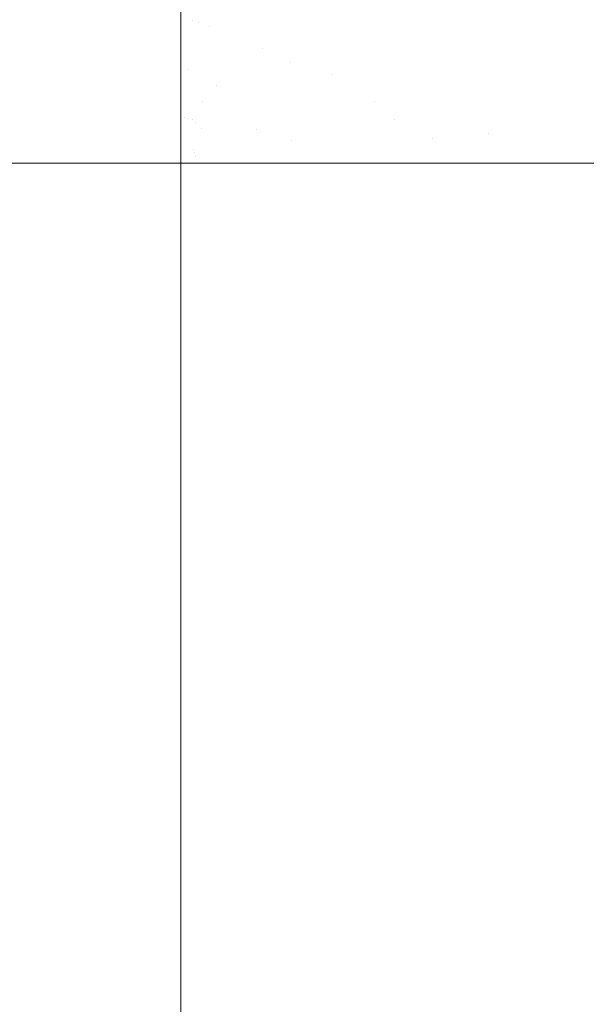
# Model space of a CAD drawing. Header units: centimetres. Extents: x -17.1 to 18.2, y 4.2 to 6.
# Tile 146 of 256: x -5.3088 to -5.27, y 5.8426 to 5.91. Entities that reach past the tile are written whole.
import ezdxf

# ---------------------------------------------------------------- set-up
doc = ezdxf.new("R2010")
doc.units = ezdxf.units.CM
doc.header["$LTSCALE"] = 2.54
doc.layers.add('Lucido design-1', color=7, linetype='Continuous')

# ---------------------------------------------------------------- blocks, each defined once
blk = doc.blocks.new('Gruppo-3-1')
at = {"color": 7, "linetype": 'Continuous', "lineweight": 9}
for points, invisible_edges in [([(18.147234, 5.910022, -2276.22267), (18.147234, 5.913265, -2276.223025), (-17.020308, 5.913265, -2276.223025), (-17.020308, 5.910022, -2276.22267)], 10), ([(-17.020308, 5.910022, -2277.02167), (-17.020308, 5.913265, -2277.021314), (-5.297794, 5.913265, -2277.021314), (-5.297794, 5.910022, -2277.02167)], 10), ([(-5.297794, 5.913265, -2277.021314), (-5.2967, 5.913383, -2277.021285), (-5.296985, 5.909948, -2277.021687)], 11), ([(-5.296985, 5.909948, -2277.021687), (-5.297794, 5.910022, -2277.02167), (-5.297794, 5.913265, -2277.021314)], 9), ([(-5.296587, 5.909853, -2277.021687), (-5.296985, 5.909948, -2277.021687), (-5.2967, 5.913383, -2277.021285), (-5.29616, 5.913255, -2277.021285)], 15), ([(-5.29616, 5.913255, -2277.021285), (-5.29563, 5.913078, -2277.021285), (-5.296195, 5.909722, -2277.021687), (-5.296587, 5.909853, -2277.021687)], 15), ([(-5.295812, 5.909557, -2277.021687), (-5.296195, 5.909722, -2277.021687), (-5.29563, 5.913078, -2277.021285), (-5.295113, 5.912854, -2277.021285)], 15), ([(-5.295113, 5.912854, -2277.021285), (-5.29461, 5.912585, -2277.021285), (-5.29544, 5.909358, -2277.021687), (-5.295812, 5.909557, -2277.021687)], 15), ([(-5.295081, 5.909128, -2277.021687), (-5.29544, 5.909358, -2277.021687), (-5.29461, 5.912585, -2277.021285), (-5.294124, 5.912274, -2277.021285)], 15), ([(-5.2942, 5.910387, -2277.021503), (-5.294736, 5.90887, -2277.021687), (-5.295081, 5.909128, -2277.021687), (-5.294124, 5.912274, -2277.021285)], 15), ([(-5.287919, 5.911395, -2277.020418), (-5.286948, 5.912494, -2277.020052), (-5.286208, 5.910842, -2277.020052), (-5.287245, 5.909891, -2277.020418)], 15), ([(-5.28516, 5.911804, -2277.019646), (-5.284099, 5.912777, -2277.019198), (-5.28339, 5.910815, -2277.019198), (-5.284505, 5.909994, -2277.019646)], 15), ([(-5.282263, 5.911644, -2277.018707), (-5.281126, 5.912482, -2277.01817), (-5.28048, 5.910239, -2277.01817), (-5.281662, 5.909554, -2277.018707)], 15), ([(-5.276283, 5.909686, -2277.016272), (-5.277529, 5.909137, -2277.016954), (-5.278085, 5.911626, -2277.016954), (-5.276872, 5.912328, -2277.016272)], 15), ([(-5.275315, 5.911626, -2277.015539), (-5.275027, 5.910239, -2277.015539), (-5.276283, 5.909686, -2277.016272), (-5.276872, 5.912328, -2277.016272)], 15), ([(-5.293212, 5.91154, -2277.021285), (-5.292789, 5.911124, -2277.021285), (-5.293446, 5.909692, -2277.021503), (-5.2942, 5.910387, -2277.021503)], 15), ([(-5.290479, 5.910419, -2277.021032), (-5.291338, 5.909221, -2277.021285), (-5.292014, 5.910213, -2277.021285), (-5.291245, 5.911544, -2277.021032)], 15), ([(-5.290479, 5.910419, -2277.021032), (-5.289609, 5.911633, -2277.020744), (-5.288878, 5.910309, -2277.020744), (-5.289826, 5.909236, -2277.021032)], 15), ([(-5.284505, 5.909994, -2277.019646), (-5.285608, 5.909182, -2277.020052), (-5.286208, 5.910842, -2277.020052), (-5.28516, 5.911804, -2277.019646)], 15), ([(-5.281662, 5.909554, -2277.018707), (-5.282832, 5.908877, -2277.019198), (-5.28339, 5.910815, -2277.019198), (-5.282263, 5.911644, -2277.018707)], 15), ([(-5.279287, 5.910929, -2277.017586), (-5.278085, 5.911626, -2277.016954), (-5.277529, 5.909137, -2277.016954), (-5.278766, 5.908592, -2277.017586)], 15), ([(-5.293446, 5.909692, -2277.021503), (-5.292789, 5.911124, -2277.021285), (-5.292014, 5.910213, -2277.021285), (-5.292773, 5.9089, -2277.021503)], 15), ([(-5.287245, 5.909891, -2277.020418), (-5.28827, 5.908951, -2277.020744), (-5.288878, 5.910309, -2277.020744), (-5.287919, 5.911395, -2277.020418)], 15), ([(-5.287245, 5.909891, -2277.020418), (-5.286208, 5.910842, -2277.020052), (-5.285608, 5.909182, -2277.020052), (-5.286699, 5.90838, -2277.020418)], 15), ([(-5.284505, 5.909994, -2277.019646), (-5.28339, 5.910815, -2277.019198), (-5.282832, 5.908877, -2277.019198), (-5.28399, 5.908206, -2277.019646)], 15), ([(-5.278766, 5.908592, -2277.017586), (-5.279992, 5.908052, -2277.01817), (-5.28048, 5.910239, -2277.01817), (-5.279287, 5.910929, -2277.017586)], 15), ([(-5.273764, 5.910795, -2277.014752), (-5.272493, 5.911355, -2277.013911), (-5.271997, 5.908358, -2277.013911), (-5.273292, 5.907949, -2277.014752)], 15), ([(-5.270931, 5.910327, -2277.013013), (-5.270695, 5.908769, -2277.013013), (-5.271997, 5.908358, -2277.013911), (-5.272493, 5.911355, -2277.013911)], 15), ([(-5.269635, 5.910815, -2277.012058), (-5.269387, 5.909182, -2277.012058), (-5.270695, 5.908769, -2277.013013), (-5.270931, 5.910327, -2277.013013)], 15), ([(-5.293446, 5.909692, -2277.021503), (-5.294094, 5.908278, -2277.021687), (-5.294736, 5.90887, -2277.021687), (-5.2942, 5.910387, -2277.021503)], 15), ([(-5.292185, 5.908038, -2277.021503), (-5.292773, 5.9089, -2277.021503), (-5.292014, 5.910213, -2277.021285), (-5.291338, 5.909221, -2277.021285)], 15), ([(-5.289826, 5.909236, -2277.021032), (-5.290761, 5.908177, -2277.021285), (-5.291338, 5.909221, -2277.021285), (-5.290479, 5.910419, -2277.021032)], 15), ([(-5.289826, 5.909236, -2277.021032), (-5.288878, 5.910309, -2277.020744), (-5.28827, 5.908951, -2277.020744), (-5.289282, 5.908022, -2277.021032)], 15), ([(-5.281662, 5.909554, -2277.018707), (-5.28048, 5.910239, -2277.01817), (-5.279992, 5.908052, -2277.01817), (-5.281207, 5.907517, -2277.018707)], 15), ([(-5.276283, 5.909686, -2277.016272), (-5.275027, 5.910239, -2277.015539), (-5.274581, 5.907542, -2277.015539), (-5.275861, 5.907138, -2277.016272)], 15), ([(-5.273292, 5.907949, -2277.014752), (-5.274581, 5.907542, -2277.015539), (-5.275027, 5.910239, -2277.015539), (-5.273764, 5.910795, -2277.014752)], 15), ([(-17.020308, 5.910022, -2276.22267), (-17.020308, 5.908928, -2276.22255), (18.147234, 5.908928, -2276.22255), (18.147234, 5.910022, -2276.22267)], 10), ([(-5.297794, 5.910022, -2277.02167), (-5.297794, 5.908928, -2277.021789), (-17.020308, 5.908928, -2277.021789), (-17.020308, 5.910022, -2277.02167)], 10), ([(-5.297794, 5.908928, -2277.021789), (-5.297794, 5.910022, -2277.02167), (-5.296985, 5.909948, -2277.021687)], 10), ([(-5.297794, 5.908928, -2277.021789), (-5.296985, 5.909948, -2277.021687), (-5.297263, 5.906607, -2277.021962)], 11), ([(-5.297263, 5.906607, -2277.021962), (-5.296985, 5.909948, -2277.021687), (-5.296587, 5.909853, -2277.021687)], 11), ([(-5.296587, 5.909853, -2277.021687), (-5.296195, 5.909722, -2277.021687), (-5.296744, 5.906459, -2277.021962), (-5.297263, 5.906607, -2277.021962)], 15), ([(-5.296744, 5.906459, -2277.021962), (-5.296195, 5.909722, -2277.021687), (-5.295812, 5.909557, -2277.021687)], 11), ([(-5.295812, 5.909557, -2277.021687), (-5.29544, 5.909358, -2277.021687), (-5.296248, 5.906219, -2277.021962), (-5.296744, 5.906459, -2277.021962)], 15), ([(-5.292773, 5.9089, -2277.021503), (-5.293521, 5.907605, -2277.021687), (-5.294094, 5.908278, -2277.021687), (-5.293446, 5.909692, -2277.021503)], 15), ([(-5.286699, 5.90838, -2277.020418), (-5.287776, 5.907586, -2277.020744), (-5.28827, 5.908951, -2277.020744), (-5.287245, 5.909891, -2277.020418)], 15), ([(-5.28399, 5.908206, -2277.019646), (-5.285136, 5.907542, -2277.020052), (-5.285608, 5.909182, -2277.020052), (-5.284505, 5.909994, -2277.019646)], 15), ([(-5.281207, 5.907517, -2277.018707), (-5.28241, 5.906987, -2277.019198), (-5.282832, 5.908877, -2277.019198), (-5.281662, 5.909554, -2277.018707)], 15), ([(-5.275861, 5.907138, -2277.016272), (-5.277132, 5.906737, -2277.016954), (-5.277529, 5.909137, -2277.016954), (-5.276283, 5.909686, -2277.016272)], 15), ([(-17.020308, 5.908928, -2276.22255), (-17.020308, 5.904574, -2276.222265), (18.147234, 5.904574, -2276.222265), (18.147234, 5.906655, -2276.222402)], 10), ([(18.147234, 5.906655, -2276.222402), (18.147234, 5.908928, -2276.22255), (-17.020308, 5.908928, -2276.22255)], 10), ([(-5.297794, 5.908928, -2277.021789), (-5.297794, 5.904574, -2277.022075), (-17.020308, 5.904574, -2277.022075), (-17.020308, 5.906655, -2277.021938)], 10), ([(-17.020308, 5.906655, -2277.021938), (-17.020308, 5.908928, -2277.021789), (-5.297794, 5.908928, -2277.021789)], 10), ([(-5.297263, 5.906607, -2277.021962), (-5.297794, 5.904574, -2277.022075), (-5.297794, 5.908928, -2277.021789)], 9), ([(-5.295265, 5.907374, -2277.02184), (-5.295786, 5.905899, -2277.021962), (-5.296248, 5.906219, -2277.021962), (-5.29544, 5.909358, -2277.021687)], 15), ([(-5.29544, 5.909358, -2277.021687), (-5.295081, 5.909128, -2277.021687), (-5.294736, 5.90887, -2277.021687), (-5.295265, 5.907374, -2277.02184)], 15), ([(-5.295265, 5.907374, -2277.02184), (-5.294736, 5.90887, -2277.021687), (-5.294094, 5.908278, -2277.021687), (-5.294734, 5.906884, -2277.02184)], 15), ([(-5.293521, 5.907605, -2277.021687), (-5.292773, 5.9089, -2277.021503), (-5.292185, 5.908038, -2277.021503)], 11), ([(-5.291338, 5.909221, -2277.021285), (-5.290761, 5.908177, -2277.021285), (-5.291685, 5.907131, -2277.021503), (-5.292185, 5.908038, -2277.021503)], 15), ([(-5.289282, 5.908022, -2277.021032), (-5.290281, 5.907105, -2277.021285), (-5.290761, 5.908177, -2277.021285), (-5.289826, 5.909236, -2277.021032)], 15), ([(-5.289282, 5.908022, -2277.021032), (-5.28827, 5.908951, -2277.020744), (-5.287776, 5.907586, -2277.020744), (-5.288841, 5.906803, -2277.021032)], 15), ([(-5.286269, 5.906886, -2277.020418), (-5.286699, 5.90838, -2277.020418), (-5.285608, 5.909182, -2277.020052), (-5.285136, 5.907542, -2277.020052)], 15), ([(-5.28399, 5.908206, -2277.019646), (-5.282832, 5.908877, -2277.019198), (-5.28241, 5.906987, -2277.019198), (-5.283601, 5.906463, -2277.019646)], 15), ([(-5.278766, 5.908592, -2277.017586), (-5.277529, 5.909137, -2277.016954), (-5.277132, 5.906737, -2277.016954), (-5.278393, 5.906339, -2277.017586)], 15), ([(-5.270695, 5.908769, -2277.013013), (-5.269387, 5.909182, -2277.012058), (-5.26903, 5.906029, -2277.012058), (-5.270353, 5.905761, -2277.013013)], 15), ([(-5.294734, 5.906884, -2277.02184), (-5.294094, 5.908278, -2277.021687), (-5.293521, 5.907605, -2277.021687), (-5.29426, 5.906327, -2277.02184)], 15), ([(-5.291685, 5.907131, -2277.021503), (-5.290761, 5.908177, -2277.021285), (-5.290281, 5.907105, -2277.021285)], 11), ([(-5.287388, 5.906238, -2277.020744), (-5.287776, 5.907586, -2277.020744), (-5.286699, 5.90838, -2277.020418), (-5.286269, 5.906886, -2277.020418)], 15), ([(-5.283601, 5.906463, -2277.019646), (-5.284779, 5.905944, -2277.020052), (-5.285136, 5.907542, -2277.020052), (-5.28399, 5.908206, -2277.019646)], 15), ([(-5.278393, 5.906339, -2277.017586), (-5.279643, 5.905944, -2277.01817), (-5.279992, 5.908052, -2277.01817), (-5.278766, 5.908592, -2277.017586)], 15), ([(-5.273292, 5.907949, -2277.014752), (-5.271997, 5.908358, -2277.013911), (-5.271672, 5.905495, -2277.013911), (-5.272984, 5.905229, -2277.014752)], 15), ([(-5.270353, 5.905761, -2277.013013), (-5.271672, 5.905495, -2277.013911), (-5.271997, 5.908358, -2277.013911), (-5.270695, 5.908769, -2277.013013)], 15), ([(-5.29426, 5.906327, -2277.02184), (-5.293521, 5.907605, -2277.021687), (-5.292596, 5.906099, -2277.021687), (-5.293494, 5.905082, -2277.02184)], 15), ([(-5.292185, 5.908038, -2277.021503), (-5.291685, 5.907131, -2277.021503), (-5.292596, 5.906099, -2277.021687), (-5.293521, 5.907605, -2277.021687)], 15), ([(-5.288841, 5.906803, -2277.021032), (-5.289892, 5.906029, -2277.021285), (-5.290281, 5.907105, -2277.021285), (-5.289282, 5.908022, -2277.021032)], 15), ([(-5.288841, 5.906803, -2277.021032), (-5.287776, 5.907586, -2277.020744), (-5.287388, 5.906238, -2277.020744)], 11), ([(-5.285136, 5.907542, -2277.020052), (-5.284779, 5.905944, -2277.020052), (-5.285944, 5.905431, -2277.020418), (-5.286269, 5.906886, -2277.020418)], 15), ([(-5.282109, 5.905165, -2277.019198), (-5.28241, 5.906987, -2277.019198), (-5.281207, 5.907517, -2277.018707), (-5.280882, 5.905553, -2277.018707)], 15), ([(-5.280882, 5.905553, -2277.018707), (-5.281207, 5.907517, -2277.018707), (-5.279992, 5.908052, -2277.01817), (-5.279643, 5.905944, -2277.01817)], 15), ([(-5.275861, 5.907138, -2277.016272), (-5.274581, 5.907542, -2277.015539), (-5.274288, 5.904965, -2277.015539), (-5.275585, 5.904703, -2277.016272)], 15), ([(-5.272984, 5.905229, -2277.014752), (-5.274288, 5.904965, -2277.015539), (-5.274581, 5.907542, -2277.015539), (-5.273292, 5.907949, -2277.014752)], 15), ([(-5.294734, 5.906884, -2277.02184), (-5.295364, 5.90551, -2277.021962), (-5.295786, 5.905899, -2277.021962), (-5.295265, 5.907374, -2277.02184)], 15), ([(-5.29426, 5.906327, -2277.02184), (-5.294988, 5.905068, -2277.021962), (-5.295364, 5.90551, -2277.021962), (-5.294734, 5.906884, -2277.02184)], 15), ([(-5.290929, 5.905265, -2277.021503), (-5.291953, 5.904512, -2277.021687), (-5.292596, 5.906099, -2277.021687), (-5.291685, 5.907131, -2277.021503)], 15), ([(-5.290281, 5.907105, -2277.021285), (-5.289892, 5.906029, -2277.021285), (-5.290929, 5.905265, -2277.021503), (-5.291685, 5.907131, -2277.021503)], 15), ([(-5.288232, 5.904423, -2277.021032), (-5.289355, 5.903929, -2277.021285), (-5.289892, 5.906029, -2277.021285), (-5.288841, 5.906803, -2277.021032)], 15), ([(-5.287388, 5.906238, -2277.020744), (-5.287095, 5.904924, -2277.020744), (-5.288232, 5.904423, -2277.021032), (-5.288841, 5.906803, -2277.021032)], 15), ([(-5.286269, 5.906886, -2277.020418), (-5.285944, 5.905431, -2277.020418), (-5.287095, 5.904924, -2277.020744), (-5.287388, 5.906238, -2277.020744)], 15), ([(-5.283323, 5.904782, -2277.019646), (-5.283601, 5.906463, -2277.019646), (-5.28241, 5.906987, -2277.019198), (-5.282109, 5.905165, -2277.019198)], 15), ([(-5.275585, 5.904703, -2277.016272), (-5.276872, 5.904443, -2277.016954), (-5.277132, 5.906737, -2277.016954), (-5.275861, 5.907138, -2277.016272)], 15), ([(-5.297794, 5.904574, -2277.022075), (-5.297263, 5.906607, -2277.021962), (-5.297537, 5.903339, -2277.022107)], 11), ([(-5.297537, 5.903339, -2277.022107), (-5.297263, 5.906607, -2277.021962), (-5.296744, 5.906459, -2277.021962), (-5.297277, 5.903288, -2277.02212)], 15), ([(-5.297277, 5.903288, -2277.02212), (-5.296744, 5.906459, -2277.021962), (-5.296248, 5.906219, -2277.021962), (-5.297033, 5.90317, -2277.02212)], 15), ([(-5.296299, 5.904445, -2277.022055), (-5.296805, 5.903012, -2277.02212), (-5.297033, 5.90317, -2277.02212), (-5.296248, 5.906219, -2277.021962)], 15), ([(-5.296248, 5.906219, -2277.021962), (-5.295786, 5.905899, -2277.021962), (-5.296299, 5.904445, -2277.022055)], 11), ([(-5.293494, 5.905082, -2277.02184), (-5.29438, 5.904079, -2277.021962), (-5.294988, 5.905068, -2277.021962), (-5.29426, 5.906327, -2277.02184)], 15), ([(-5.293494, 5.905082, -2277.02184), (-5.292596, 5.906099, -2277.021687), (-5.291953, 5.904512, -2277.021687), (-5.292962, 5.903769, -2277.02184)], 15), ([(-5.284524, 5.904402, -2277.020052), (-5.284779, 5.905944, -2277.020052), (-5.283601, 5.906463, -2277.019646), (-5.283323, 5.904782, -2277.019646)], 15), ([(-5.278148, 5.904185, -2277.017586), (-5.279414, 5.903929, -2277.01817), (-5.279643, 5.905944, -2277.01817), (-5.278393, 5.906339, -2277.017586)], 15), ([(-5.278393, 5.906339, -2277.017586), (-5.277132, 5.906737, -2277.016954), (-5.276872, 5.904443, -2277.016954), (-5.278148, 5.904185, -2277.017586)], 15), ([(-5.296299, 5.904445, -2277.022055), (-5.295786, 5.905899, -2277.021962), (-5.295364, 5.90551, -2277.021962)], 11), ([(-5.295364, 5.90551, -2277.021962), (-5.294988, 5.905068, -2277.021962), (-5.295705, 5.903826, -2277.022055), (-5.296299, 5.904445, -2277.022055)], 15), ([(-5.290929, 5.905265, -2277.021503), (-5.289892, 5.906029, -2277.021285), (-5.289355, 5.903929, -2277.021285), (-5.290463, 5.903441, -2277.021503)], 15), ([(-5.285559, 5.902686, -2277.020418), (-5.286748, 5.902446, -2277.020744), (-5.287095, 5.904924, -2277.020744), (-5.285944, 5.905431, -2277.020418)], 15), ([(-5.285944, 5.905431, -2277.020418), (-5.284779, 5.905944, -2277.020052), (-5.284524, 5.904402, -2277.020052)], 11), ([(-5.284524, 5.904402, -2277.020052), (-5.284357, 5.902929, -2277.020052), (-5.285559, 5.902686, -2277.020418), (-5.285944, 5.905431, -2277.020418)], 15), ([(-5.280882, 5.905553, -2277.018707), (-5.280669, 5.903675, -2277.018707), (-5.281911, 5.903424, -2277.019198), (-5.282109, 5.905165, -2277.019198)], 15), ([(-5.279643, 5.905944, -2277.01817), (-5.279414, 5.903929, -2277.01817), (-5.280669, 5.903675, -2277.018707), (-5.280882, 5.905553, -2277.018707)], 15), ([(-5.272984, 5.905229, -2277.014752), (-5.271672, 5.905495, -2277.013911), (-5.271493, 5.902777, -2277.013911), (-5.272814, 5.902648, -2277.014752)], 15), ([(-5.270166, 5.902906, -2277.013013), (-5.271493, 5.902777, -2277.013911), (-5.271672, 5.905495, -2277.013911), (-5.270353, 5.905761, -2277.013013)], 15), ([(-5.270353, 5.905761, -2277.013013), (-5.26903, 5.906029, -2277.012058), (-5.268833, 5.903036, -2277.012058), (-5.270166, 5.902906, -2277.013013)], 15), ([(-5.295705, 5.903826, -2277.022055), (-5.294988, 5.905068, -2277.021962), (-5.29438, 5.904079, -2277.021962), (-5.295253, 5.90309, -2277.022055)], 15), ([(-5.292962, 5.903769, -2277.02184), (-5.293958, 5.903036, -2277.021962), (-5.29438, 5.904079, -2277.021962), (-5.293494, 5.905082, -2277.02184)], 15), ([(-5.290463, 5.903441, -2277.021503), (-5.291556, 5.902959, -2277.021687), (-5.291953, 5.904512, -2277.021687), (-5.290929, 5.905265, -2277.021503)], 15), ([(-5.288232, 5.904423, -2277.021032), (-5.287095, 5.904924, -2277.020744), (-5.286748, 5.902446, -2277.020744), (-5.287922, 5.902208, -2277.021032)], 15), ([(-5.283323, 5.904782, -2277.019646), (-5.283141, 5.903175, -2277.019646), (-5.284357, 5.902929, -2277.020052), (-5.284524, 5.904402, -2277.020052)], 15), ([(-5.282109, 5.905165, -2277.019198), (-5.281911, 5.903424, -2277.019198), (-5.283141, 5.903175, -2277.019646), (-5.283323, 5.904782, -2277.019646)], 15), ([(-5.275585, 5.904703, -2277.016272), (-5.274288, 5.904965, -2277.015539), (-5.274128, 5.90252, -2277.015539), (-5.275433, 5.902393, -2277.016272)], 15), ([(-5.272814, 5.902648, -2277.014752), (-5.274128, 5.90252, -2277.015539), (-5.274288, 5.904965, -2277.015539), (-5.272984, 5.905229, -2277.014752)], 15), ([(18.147234, 5.903385, -2276.222239), (18.147234, 5.904574, -2276.222265), (-17.020308, 5.904574, -2276.222265), (-17.020308, 5.903385, -2276.222239)], 10), ([(-17.020308, 5.903385, -2277.022101), (-17.020308, 5.904574, -2277.022075), (-5.297794, 5.904574, -2277.022075), (-5.297794, 5.903385, -2277.022101)], 10), ([(-5.297537, 5.903339, -2277.022107), (-5.297794, 5.903385, -2277.022101), (-5.297794, 5.904574, -2277.022075)], 9), ([(-5.295705, 5.903826, -2277.022055), (-5.296412, 5.902603, -2277.02212), (-5.296805, 5.903012, -2277.02212), (-5.296299, 5.904445, -2277.022055)], 15), ([(-5.295253, 5.90309, -2277.022055), (-5.29438, 5.904079, -2277.021962), (-5.293958, 5.903036, -2277.021962), (-5.294939, 5.902314, -2277.022055)], 15), ([(-5.292962, 5.903769, -2277.02184), (-5.291953, 5.904512, -2277.021687), (-5.291556, 5.902959, -2277.021687), (-5.292634, 5.902485, -2277.02184)], 15), ([(-5.287922, 5.902208, -2277.021032), (-5.289081, 5.901974, -2277.021285), (-5.289355, 5.903929, -2277.021285), (-5.288232, 5.904423, -2277.021032)], 15), ([(-5.278014, 5.902141, -2277.017586), (-5.279289, 5.902017, -2277.01817), (-5.279414, 5.903929, -2277.01817), (-5.278148, 5.904185, -2277.017586)], 15), ([(-5.278148, 5.904185, -2277.017586), (-5.276872, 5.904443, -2277.016954), (-5.276729, 5.902266, -2277.016954), (-5.278014, 5.902141, -2277.017586)], 15), ([(-5.275433, 5.902393, -2277.016272), (-5.276729, 5.902266, -2277.016954), (-5.276872, 5.904443, -2277.016954), (-5.275585, 5.904703, -2277.016272)], 15), ([(-5.295253, 5.90309, -2277.022055), (-5.296113, 5.902116, -2277.02212), (-5.296412, 5.902603, -2277.02212), (-5.295705, 5.903826, -2277.022055)], 15), ([(-5.292634, 5.902485, -2277.02184), (-5.293697, 5.902017, -2277.021962), (-5.293958, 5.903036, -2277.021962), (-5.292962, 5.903769, -2277.02184)], 15), ([(-5.290986, 5.900212, -2277.02164), (-5.291297, 5.900212, -2277.021682), (-5.291556, 5.902959, -2277.021687), (-5.290463, 5.903441, -2277.021503)], 14), ([(-5.290986, 5.900212, -2277.02164), (-5.290463, 5.903441, -2277.021503), (-5.290225, 5.901743, -2277.021503)], 11), ([(-5.290225, 5.901743, -2277.021503), (-5.290463, 5.903441, -2277.021503), (-5.289355, 5.903929, -2277.021285), (-5.289081, 5.901974, -2277.021285)], 15), ([(-5.281784, 5.900212, -2277.019204), (-5.283659, 5.900212, -2277.019866), (-5.283141, 5.903175, -2277.019646), (-5.281911, 5.903424, -2277.019198)], 14), ([(-5.281911, 5.903424, -2277.019198), (-5.280669, 5.903675, -2277.018707), (-5.280552, 5.901893, -2277.018707)], 11), ([(-5.281769, 5.900212, -2277.019198), (-5.281911, 5.903424, -2277.019198), (-5.280552, 5.901893, -2277.018707)], 11), ([(-5.281911, 5.903424, -2277.019198), (-5.281769, 5.900212, -2277.019198), (-5.281784, 5.900212, -2277.019204)], 9), ([(-5.280552, 5.901893, -2277.018707), (-5.280669, 5.903675, -2277.018707), (-5.279414, 5.903929, -2277.01817), (-5.279289, 5.902017, -2277.01817)], 15), ([(-17.020308, 5.903385, -2276.222239), (-17.020308, 5.900212, -2276.22217), (18.147234, 5.900212, -2276.22217), (18.147234, 5.903385, -2276.222239)], 8), ([(-5.297794, 5.903385, -2277.022101), (-5.297794, 5.900212, -2277.02217), (-17.020308, 5.900212, -2277.02217), (-17.020308, 5.903385, -2277.022101)], 8), ([(-5.297537, 5.903339, -2277.022107), (-5.297794, 5.900212, -2277.02217), (-5.297794, 5.903385, -2277.022101)], 9), ([(-5.297277, 5.903288, -2277.02212), (-5.297794, 5.900212, -2277.02217), (-5.297537, 5.903339, -2277.022107)], 11), ([(-5.297033, 5.90317, -2277.02212), (-5.297794, 5.900212, -2277.02217), (-5.297277, 5.903288, -2277.02212)], 11), ([(-5.296805, 5.903012, -2277.02212), (-5.297794, 5.900212, -2277.02217), (-5.297033, 5.90317, -2277.02212)], 11), ([(-5.296412, 5.902603, -2277.02212), (-5.297794, 5.900212, -2277.02217), (-5.296805, 5.903012, -2277.02212)], 11), ([(-5.294939, 5.902314, -2277.022055), (-5.295905, 5.901603, -2277.02212), (-5.296113, 5.902116, -2277.02212), (-5.295253, 5.90309, -2277.022055)], 15), ([(-5.294939, 5.902314, -2277.022055), (-5.293958, 5.903036, -2277.021962), (-5.293697, 5.902017, -2277.021962), (-5.294744, 5.901555, -2277.022055)], 15), ([(-5.292634, 5.902485, -2277.02184), (-5.291556, 5.902959, -2277.021687), (-5.291297, 5.900212, -2277.021682), (-5.292784, 5.900212, -2277.021883)], 11), ([(-5.285559, 5.902686, -2277.020418), (-5.284357, 5.902929, -2277.020052), (-5.283659, 5.900212, -2277.019866), (-5.285516, 5.900212, -2277.020436)], 11), ([(-5.283659, 5.900212, -2277.019866), (-5.284357, 5.902929, -2277.020052), (-5.283141, 5.903175, -2277.019646)], 11), ([(-5.272814, 5.902648, -2277.014752), (-5.271493, 5.902777, -2277.013911), (-5.272062, 5.900212, -2277.014313)], 11), ([(-5.270041, 5.900212, -2277.012966), (-5.272062, 5.900212, -2277.014313), (-5.271493, 5.902777, -2277.013911), (-5.270166, 5.902906, -2277.013013)], 14), ([(-5.270166, 5.902906, -2277.013013), (-5.268833, 5.903036, -2277.012058), (-5.267994, 5.900212, -2277.011474), (-5.270041, 5.900212, -2277.012966)], 11), ([(-5.29696, 5.901157, -2277.022158), (-5.297794, 5.900212, -2277.02217), (-5.296412, 5.902603, -2277.02212)], 11), ([(-5.296412, 5.902603, -2277.02212), (-5.296113, 5.902116, -2277.02212), (-5.29696, 5.901157, -2277.022158)], 11), ([(-5.29696, 5.901157, -2277.022158), (-5.296113, 5.902116, -2277.02212), (-5.295905, 5.901603, -2277.02212), (-5.296857, 5.900902, -2277.022158)], 15), ([(-5.294744, 5.901555, -2277.022055), (-5.295777, 5.901101, -2277.02212), (-5.295905, 5.901603, -2277.02212), (-5.294939, 5.902314, -2277.022055)], 15), ([(-5.292784, 5.900212, -2277.021883), (-5.293697, 5.902017, -2277.021962), (-5.292634, 5.902485, -2277.02184)], 11), ([(-5.287354, 5.900212, -2277.02092), (-5.289177, 5.900212, -2277.02132), (-5.289081, 5.901974, -2277.021285), (-5.287922, 5.902208, -2277.021032)], 14), ([(-5.287922, 5.902208, -2277.021032), (-5.286748, 5.902446, -2277.020744), (-5.287354, 5.900212, -2277.02092)], 11), ([(-5.285516, 5.900212, -2277.020436), (-5.287354, 5.900212, -2277.02092), (-5.286748, 5.902446, -2277.020744), (-5.285559, 5.902686, -2277.020418)], 14), ([(-5.277973, 5.900212, -2277.017586), (-5.279887, 5.900212, -2277.018445), (-5.279289, 5.902017, -2277.01817), (-5.278014, 5.902141, -2277.017586)], 14), ([(-5.278014, 5.902141, -2277.017586), (-5.276729, 5.902266, -2277.016954), (-5.276689, 5.900212, -2277.016945), (-5.277973, 5.900212, -2277.017586)], 11), ([(-5.276729, 5.902266, -2277.016954), (-5.275433, 5.902393, -2277.016272), (-5.276025, 5.900212, -2277.016613)], 11), ([(-5.276025, 5.900212, -2277.016613), (-5.276689, 5.900212, -2277.016945), (-5.276729, 5.902266, -2277.016954)], 10), ([(-5.275433, 5.902393, -2277.016272), (-5.274128, 5.90252, -2277.015539), (-5.274056, 5.900212, -2277.015526), (-5.276025, 5.900212, -2277.016613)], 11), ([(-5.272062, 5.900212, -2277.014313), (-5.274056, 5.900212, -2277.015526), (-5.274128, 5.90252, -2277.015539), (-5.272814, 5.902648, -2277.014752)], 14), ([(-5.296857, 5.900902, -2277.022158), (-5.295905, 5.901603, -2277.02212), (-5.295777, 5.901101, -2277.02212), (-5.296793, 5.900653, -2277.022158)], 15), ([(-5.294571, 5.900212, -2277.022051), (-5.296351, 5.900212, -2277.022146), (-5.295777, 5.901101, -2277.02212), (-5.294744, 5.901555, -2277.022055)], 14), ([(-5.294744, 5.901555, -2277.022055), (-5.293697, 5.902017, -2277.021962), (-5.292784, 5.900212, -2277.021883), (-5.294571, 5.900212, -2277.022051)], 11), ([(-5.290225, 5.901743, -2277.021503), (-5.290159, 5.900212, -2277.021494), (-5.290986, 5.900212, -2277.02164)], 9), ([(-5.289081, 5.901974, -2277.021285), (-5.289177, 5.900212, -2277.02132), (-5.290159, 5.900212, -2277.021494), (-5.290225, 5.901743, -2277.021503)], 13), ([(-5.280552, 5.901893, -2277.018707), (-5.280519, 5.900212, -2277.018698), (-5.281769, 5.900212, -2277.019198)], 9), ([(-5.279289, 5.902017, -2277.01817), (-5.279887, 5.900212, -2277.018445), (-5.280519, 5.900212, -2277.018698), (-5.280552, 5.901893, -2277.018707)], 13), ([(-5.296857, 5.900902, -2277.022158), (-5.297794, 5.900212, -2277.02217), (-5.29696, 5.901157, -2277.022158)], 11), ([(-5.296793, 5.900653, -2277.022158), (-5.297794, 5.900212, -2277.02217), (-5.296857, 5.900902, -2277.022158)], 11), ([(-5.296793, 5.900653, -2277.022158), (-5.295777, 5.901101, -2277.02212), (-5.296351, 5.900212, -2277.022146), (-5.296752, 5.900212, -2277.022153)], 11), ([(-17.020308, 4.300212, -2277.02217), (-17.020308, 5.900212, -2277.02217), (-5.297794, 5.900212, -2277.02217), (-5.297794, 4.700212, -2277.02217)], 8), ([(-5.296752, 5.900212, -2277.022153), (-5.297794, 5.900212, -2277.02217), (-5.296793, 5.900653, -2277.022158)], 10), ([(-5.29676, 4.700212, -2277.022153), (-5.297794, 4.700212, -2277.02217), (-5.297794, 5.900212, -2277.02217), (-5.296752, 5.900212, -2277.022153)], 8), ([(-5.296752, 5.900212, -2277.022153), (-5.296351, 5.900212, -2277.022146), (-5.296351, 4.700212, -2277.022146), (-5.29676, 4.700212, -2277.022153)], 10), ([(-5.296351, 5.900212, -2277.022146), (-5.294571, 5.900212, -2277.022051), (-5.294571, 4.700212, -2277.022051), (-5.294692, 4.700212, -2277.022058)], 10), ([(-5.294692, 4.700212, -2277.022058), (-5.296351, 4.700212, -2277.022146), (-5.296351, 5.900212, -2277.022146)], 10), ([(-5.292784, 5.900212, -2277.021883), (-5.292784, 4.700212, -2277.021883), (-5.294571, 4.700212, -2277.022051), (-5.294571, 5.900212, -2277.022051)], 5), ([(-5.292784, 5.900212, -2277.021883), (-5.291297, 5.900212, -2277.021682), (-5.290986, 4.700212, -2277.02164), (-5.292629, 4.700212, -2277.021862)], 10), ([(-5.292629, 4.700212, -2277.021862), (-5.292784, 4.700212, -2277.021883), (-5.292784, 5.900212, -2277.021883)], 10), ([(-5.291297, 5.900212, -2277.021682), (-5.290986, 5.900212, -2277.02164), (-5.290986, 4.700212, -2277.02164)], 10), ([(-5.290573, 4.700212, -2277.021567), (-5.290986, 5.900212, -2277.02164), (-5.290159, 5.900212, -2277.021494)], 9), ([(-5.290573, 4.700212, -2277.021567), (-5.290986, 4.700212, -2277.02164), (-5.290986, 5.900212, -2277.02164)], 10), ([(-5.290159, 5.900212, -2277.021494), (-5.289177, 5.900212, -2277.02132), (-5.289177, 4.700212, -2277.02132), (-5.290573, 4.700212, -2277.021567)], 10), ([(-5.289177, 5.900212, -2277.02132), (-5.287354, 5.900212, -2277.02092), (-5.287354, 4.700212, -2277.02092), (-5.288529, 4.700212, -2277.021178)], 10), ([(-5.288529, 4.700212, -2277.021178), (-5.289177, 4.700212, -2277.02132), (-5.289177, 5.900212, -2277.02132)], 10), ([(-5.287354, 5.900212, -2277.02092), (-5.285516, 5.900212, -2277.020436), (-5.285516, 4.700212, -2277.020436), (-5.286497, 4.700212, -2277.020694)], 10), ([(-5.286497, 4.700212, -2277.020694), (-5.287354, 4.700212, -2277.02092), (-5.287354, 5.900212, -2277.02092)], 10), ([(-5.285516, 5.900212, -2277.020436), (-5.283659, 5.900212, -2277.019866), (-5.283659, 4.700212, -2277.019866), (-5.284482, 4.700212, -2277.020119)], 10), ([(-5.284482, 4.700212, -2277.020119), (-5.285516, 4.700212, -2277.020436), (-5.285516, 5.900212, -2277.020436)], 10), ([(-5.283659, 5.900212, -2277.019866), (-5.282485, 4.700212, -2277.019452), (-5.283479, 4.700212, -2277.019802)], 9), ([(-5.283659, 5.900212, -2277.019866), (-5.281784, 5.900212, -2277.019204), (-5.281784, 4.700212, -2277.019204), (-5.282485, 4.700212, -2277.019452)], 10), ([(-5.283479, 4.700212, -2277.019802), (-5.283659, 4.700212, -2277.019866), (-5.283659, 5.900212, -2277.019866)], 10), ([(-5.281784, 5.900212, -2277.019204), (-5.281769, 5.900212, -2277.019198), (-5.279887, 4.700212, -2277.018445), (-5.280511, 4.700212, -2277.018695)], 10), ([(-5.280511, 4.700212, -2277.018695), (-5.281784, 4.700212, -2277.019204), (-5.281784, 5.900212, -2277.019204)], 10), ([(-5.279887, 4.700212, -2277.018445), (-5.281769, 5.900212, -2277.019198), (-5.280519, 5.900212, -2277.018698)], 9), ([(-5.280519, 5.900212, -2277.018698), (-5.279887, 5.900212, -2277.018445), (-5.279887, 4.700212, -2277.018445)], 10), ([(-5.279887, 5.900212, -2277.018445), (-5.277968, 5.900212, -2277.017584), (-5.277968, 4.700212, -2277.017584), (-5.27856, 4.700212, -2277.01785)], 10), ([(-5.27856, 4.700212, -2277.01785), (-5.279887, 4.700212, -2277.018445), (-5.279887, 5.900212, -2277.018445)], 10), ([(-5.276637, 4.700212, -2277.016919), (-5.277968, 4.700212, -2277.017584), (-5.277968, 5.900212, -2277.017584), (-5.276689, 5.900212, -2277.016945)], 10), ([(-5.276689, 5.900212, -2277.016945), (-5.276025, 5.900212, -2277.016613), (-5.276025, 4.700212, -2277.016613), (-5.276637, 4.700212, -2277.016919)], 10), ([(-5.276025, 5.900212, -2277.016613), (-5.274056, 5.900212, -2277.015526), (-5.274056, 4.700212, -2277.015526), (-5.275685, 4.700212, -2277.016425)], 10), ([(-5.275685, 4.700212, -2277.016425), (-5.276025, 4.700212, -2277.016613), (-5.276025, 5.900212, -2277.016613)], 10), ([(-5.272062, 5.900212, -2277.014313), (-5.272062, 4.700212, -2277.014313), (-5.274056, 4.700212, -2277.015526), (-5.274056, 5.900212, -2277.015526)], 5), ([(-5.272062, 5.900212, -2277.014313), (-5.270041, 5.900212, -2277.012966), (-5.270041, 4.700212, -2277.012966), (-5.271956, 4.700212, -2277.014243)], 10), ([(-5.271956, 4.700212, -2277.014243), (-5.272062, 4.700212, -2277.014313), (-5.272062, 5.900212, -2277.014313)], 10)]:
    blk.add_3dface(points, dxfattribs=dict(at, invisible_edges=invisible_edges))
blk.add_3dface([(-17.020308, 5.900212, -2276.22217), (-17.020308, 4.300212, -2276.22217), (18.147234, 4.300212, -2276.22217), (18.147234, 5.900212, -2276.22217)], dxfattribs=at)
blk = doc.blocks.new('Gruppo-4-1')
at = {"color": 7}
blk.add_blockref('Gruppo-3-1', (0, 0), dxfattribs=at)

msp = doc.modelspace()

# ---------------------------------------------------------------- block references
at = {"layer": 'Lucido design-1', "color": 7}
msp.add_blockref('Gruppo-4-1', (0, 0), dxfattribs=at)

doc.saveas('drawing.dxf')
